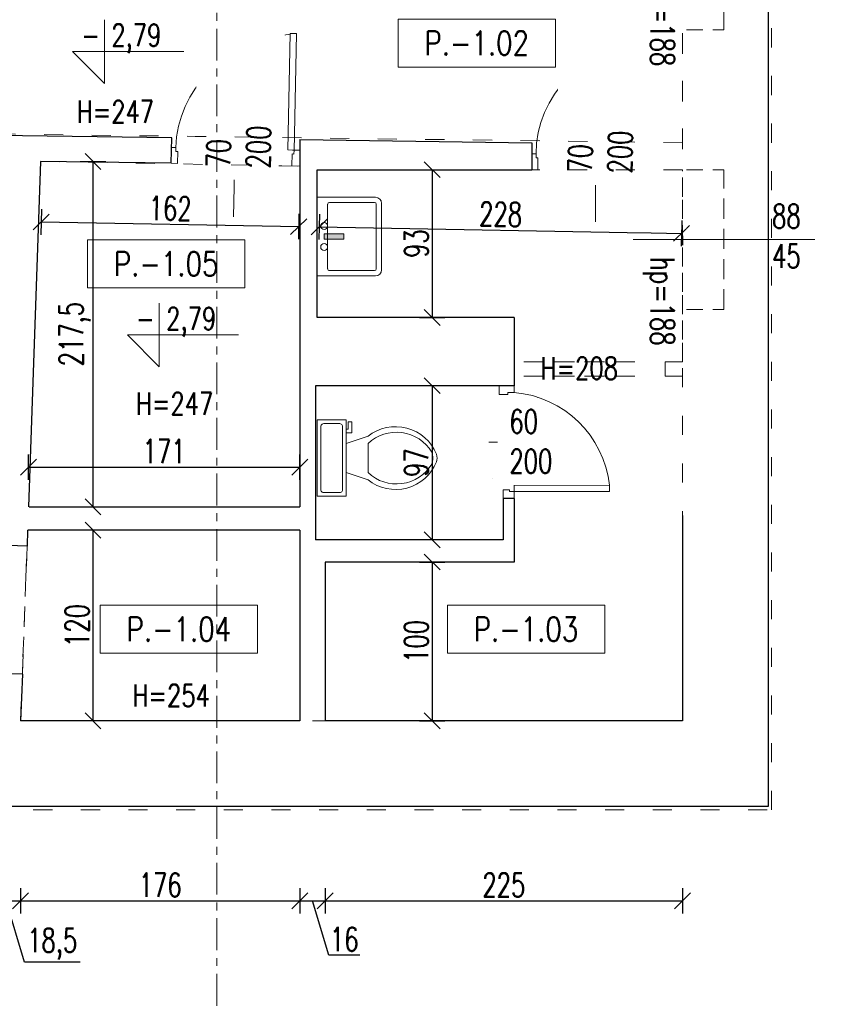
# Model space of a CAD drawing. Header units: inches. Extents: x 4551 to 8756, y -20806 to 359.
# Tile 31 of 35: x 6898 to 7419, y -2744 to -2124. Entities that reach past the tile are written whole.
import ezdxf

# ---------------------------------------------------------------- set-up
doc = ezdxf.new("R2010")
doc.units = ezdxf.units.IN
doc.header["$MEASUREMENT"] = 0
for name, pattern in [('ACAD_ISO03W100', [30, 12, -18]), ('CENTER', [7, 4, -1, 1, -1]), ('HIDDEN', [9.525, 6.35, -3.175])]:
    doc.linetypes.add(name, pattern=pattern)
doc.layers.add('0_RID_NIEDRUKOWALNA', color=7, linetype='ACAD_ISO03W100', lineweight=0, plot=False)
for name, color, linetype, lineweight in [('0_RID_STOLARKA', 7, 'Continuous', 5), ('0_RID_WIDOK', 252, 'Continuous', 5), ('0_RID_WYMIAR', 117, 'Continuous', 5), ('0_RID_WYP SANIT', 146, 'Continuous', 5), ('_sanitarka', 8, 'Continuous', 9), ('A-AREA-IDEN', 202, 'Continuous', 9), ('A_opisy-stolarka', 7, 'Continuous', 9), ('K-MUR', 1, 'Continuous', 30), ('K-WYMIARY', 150, 'Continuous', 5), ('WYMIAR_PB', 115, 'Continuous', 5), ('wyposazenie', 252, 'Continuous', 9)]:
    doc.layers.add(name, color=color, linetype=linetype, lineweight=lineweight)
doc.styles.add('1 100 MAŁE', font='romans.shx', dxfattribs={"width": 0.8, "height": 16})
doc.styles.add('RomanS', font='romans.shx', dxfattribs={"width": 0.8})
doc.styles.add('standard_1', font='romans.shx', dxfattribs={"width": 0.7})
doc.dimstyles.new('ISO-100', dxfattribs={"dimtxt": 15, "dimasz": 10, "dimexe": 8, "dimexo": 0.425, "dimgap": 2.5, "dimtad": 1, "dimdec": 1, "dimrnd": 0.5, "dimtxsty": 'standard_1', "dimblk": 'OBLIQUE', "dimcen": 10, "dimadec": 0, "dimazin": 0, "dimtfac": 1, "dimtdec": 0, "dimtmove": 0, "dimatfit": 3, "dimldrblk": 'OBLIQUE', "dimfxl": 8, "dimfxlon": 1, "dimarcsym": 0})

# ---------------------------------------------------------------- blocks, each defined once
blk = doc.blocks.new('Toilet - top')
for p, q in [((9.5, -6), (9.5, -2)), ((-8, -8.5), (-8, -8)), ((-7, -8), (-7, -9.5)), ((-4, -8), (-6, -14)), ((4, -8), (6, -14)), ((-10, -8.5), (-8, -8.5)), ((-10, -9.5), (-10, -8.5)), ((-7, -9.5), (-10, -9.5)), ((4, -14), (-4, -14))]:
    blk.add_line(p, q)
blk.add_lwpolyline([(10.5, -8), (10.5, 0), (-10.5, 0), (-10.5, -8)], close=True)
for points in [[(-9.5, -2), (-9.5, -6)], [(8.5, -1), (-8.5, -1)], [(-8.5, -7), (8.5, -7)]]:
    blk.add_lwpolyline(points)
for centre, radius, start, end in [((-8.62, -1.88), 0.884, 81.8699, 188.1301), ((8.62, -1.88), 0.884, 351.8699, 98.1301), ((-8.62, -6.12), 0.884, 171.8699, 278.1301), ((8.62, -6.12), 0.884, 261.8699, 8.1301), ((3.52, -21.58), 12.17, 141.4691, 247.9714), ((4.2, -21.82), 11.33, 136.3677, 238.9468), ((-3.52, -21.58), 12.17, 292.0284, 38.5307), ((-4.2, -21.82), 11.33, 301.053, 43.6321), ((0, -27.88), 4, 245.7318, 294.2682), ((0, -29), 4, 254.8605, 285.1395)]:
    blk.add_arc(centre, radius, start, end)
blk = doc.blocks.new('UM_55X45')
at = {"linetype": 'Continuous'}
for p, q in [((-4.28, 44.98), (-50.72, 44.98)), ((-55, 40.7), (-55, 0)), ((-51.33, 40.09, -12.22), (-51.33, 8.56, -12.22)), ((-4.89, 41.31, -12.22), (-50.11, 41.31, -12.22)), ((-3.67, 8.56, -12.22), (-3.67, 40.09, -12.22)), ((0, 0), (0, 40.7)), ((-29.33, 4.89, 6.11), (-29.33, 18.58, 6.11)), ((-29.33, 18.58, 6.11), (-25.67, 18.58, 6.11)), ((-25.67, 4.89, 6.11), (-25.67, 18.58, 6.11)), ((-50.11, 7.33, -12.22), (-4.89, 7.33, -12.22)), ((-55, 0), (0, 0)), ((-29.33, 4.89), (-25.67, 4.89))]:
    blk.add_line(p, q, dxfattribs=at)
for centre in [(-34.83, 4.89, 6.11), (-20.17, 4.89, 6.11)]:
    blk.add_circle(centre, 2.44, dxfattribs=at)
for centre, radius, start, end in [((-50.72, 40.7), 4.28, 90, 180), ((-4.28, 40.7), 4.28, 0, 90), ((-50.11, 40.09, -12.22), 1.22, 90, 180), ((-48.89, 38.87, -12.22), 2.44, 92.86241, 95.71059), ((-48.89, 38.87, -12.22), 2.44, 90, 92.86241), ((-4.89, 40.09, -12.22), 1.22, 0, 90), ((-50.11, 8.56, -12.22), 1.22, 180, 270), ((-4.89, 8.56, -12.22), 1.22, 270, 0)]:
    blk.add_arc(centre, radius, start, end, dxfattribs=at)
blk.add_solid([(-25.67, 4.89, 12.22), (-29.33, 4.89, 12.22), (-25.67, 18.58, 12.22), (-29.33, 18.58, 12.22)], dxfattribs=at)
blk = doc.blocks.new('_Oblique')
at = {"color": 0, "linetype": 'ByBlock', "lineweight": -2}
blk.add_line((-0.5, -0.5), (0.5, 0.5), dxfattribs=at)
blk = doc.blocks.new('*D261')
at = {"layer": 'Defpoints', "color": 0}
for p in [(7315.19, -2042.17), (7315.19, -2201.17), (7463.5, -2201.17)]:
    blk.add_point(p, dxfattribs=at)
at = {"layer": 'K-WYMIARY', "color": 0, "lineweight": -2}
for p, q in [((7455.5, -2042.17), (7471.5, -2042.17)), ((7463.5, -2042.17), (7463.5, -2201.17)), ((7455.5, -2201.17), (7471.5, -2201.17))]:
    blk.add_line(p, q, dxfattribs=at)
at = {"layer": 'K-WYMIARY', "color": 0, "lineweight": -2, "xscale": 10, "yscale": 10, "zscale": 10}
for p, rotation in [((7463.5, -2042.17), 90), ((7463.5, -2201.17), 270)]:
    blk.add_blockref('_Oblique', p, dxfattribs=dict(at, rotation=rotation))
at = {"layer": 'K-WYMIARY', "color": 0, "insert": (7453.5, -2121.67), "char_height": 15, "attachment_point": 5, "rotation": 90, "style": 'standard_1'}
blk.add_mtext('159', dxfattribs=at)
blk = doc.blocks.new('*D262')
at = {"layer": 'Defpoints', "color": 0}
for p in [(7315.19, -2201.17), (7307.69, -2218.17), (7463.5, -2218.17)]:
    blk.add_point(p, dxfattribs=at)
at = {"layer": 'K-WYMIARY', "color": 0, "lineweight": -2}
for p, q in [((7482.75, -2183.89), (7482.75, -2203.89)), ((7455.5, -2201.17), (7471.5, -2201.17)), ((7463.5, -2201.17), (7463.5, -2218.17)), ((7482.75, -2203.89), (7463.5, -2209.67)), ((7455.5, -2218.17), (7471.5, -2218.17))]:
    blk.add_line(p, q, dxfattribs=at)
at = {"layer": 'K-WYMIARY', "color": 0, "lineweight": -2, "xscale": 10, "yscale": 10, "zscale": 10}
for p, rotation in [((7463.5, -2201.17), 90), ((7463.5, -2218.17), 270)]:
    blk.add_blockref('_Oblique', p, dxfattribs=dict(at, rotation=rotation))
at = {"layer": 'K-WYMIARY', "color": 0, "insert": (7472.75, -2193.89), "char_height": 15, "attachment_point": 5, "rotation": 90, "style": 'standard_1'}
blk.add_mtext('17', dxfattribs=at)
blk = doc.blocks.new('*D263')
at = {"layer": 'Defpoints', "color": 0}
for p in [(7307.69, -2218.17), (7315.19, -2339.17), (7463.5, -2339.17)]:
    blk.add_point(p, dxfattribs=at)
at = {"layer": 'K-WYMIARY', "color": 0, "lineweight": -2}
for p, q in [((7455.5, -2218.17), (7471.5, -2218.17)), ((7463.5, -2218.17), (7463.5, -2339.17)), ((7455.5, -2339.17), (7471.5, -2339.17))]:
    blk.add_line(p, q, dxfattribs=at)
at = {"layer": 'K-WYMIARY', "color": 0, "lineweight": -2, "xscale": 10, "yscale": 10, "zscale": 10}
for p, rotation in [((7463.5, -2218.17), 90), ((7463.5, -2339.17), 270)]:
    blk.add_blockref('_Oblique', p, dxfattribs=dict(at, rotation=rotation))
at = {"layer": 'K-WYMIARY', "color": 0, "insert": (7453.5, -2278.67), "char_height": 15, "attachment_point": 5, "rotation": 90, "style": 'standard_1'}
blk.add_mtext('121', dxfattribs=at)
blk = doc.blocks.new('*D264')
at = {"layer": 'Defpoints', "color": 0}
for p in [(7315.19, -2339.17), (7315.13, -2348.17), (7463.5, -2348.17)]:
    blk.add_point(p, dxfattribs=at)
at = {"layer": 'K-WYMIARY', "color": 0, "lineweight": -2}
for p, q in [((7482.75, -2326.39), (7482.75, -2337.89)), ((7455.5, -2339.17), (7471.5, -2339.17)), ((7482.75, -2337.89), (7463.5, -2343.67)), ((7463.5, -2339.17), (7463.5, -2348.17)), ((7455.5, -2348.17), (7471.5, -2348.17))]:
    blk.add_line(p, q, dxfattribs=at)
at = {"layer": 'K-WYMIARY', "color": 0, "lineweight": -2, "xscale": 10, "yscale": 10, "zscale": 10}
for p, rotation in [((7463.5, -2339.17), 90), ((7463.5, -2348.17), 270)]:
    blk.add_blockref('_Oblique', p, dxfattribs=dict(at, rotation=rotation))
at = {"layer": 'K-WYMIARY', "color": 0, "insert": (7472.75, -2332.14), "char_height": 15, "attachment_point": 5, "rotation": 90, "style": 'standard_1'}
blk.add_mtext('9', dxfattribs=at)
blk = doc.blocks.new('*D265')
at = {"layer": 'Defpoints', "color": 0}
for p in [(7315.13, -2348.17), (7314, -2565.17), (7463.5, -2565.17)]:
    blk.add_point(p, dxfattribs=at)
at = {"layer": 'K-WYMIARY', "color": 0, "lineweight": -2}
for p, q in [((7455.5, -2348.17), (7471.5, -2348.17)), ((7463.5, -2348.17), (7463.5, -2565.17)), ((7455.5, -2565.17), (7471.5, -2565.17))]:
    blk.add_line(p, q, dxfattribs=at)
at = {"layer": 'K-WYMIARY', "color": 0, "lineweight": -2, "xscale": 10, "yscale": 10, "zscale": 10}
for p, rotation in [((7463.5, -2348.17), 90), ((7463.5, -2565.17), 270)]:
    blk.add_blockref('_Oblique', p, dxfattribs=dict(at, rotation=rotation))
at = {"layer": 'K-WYMIARY', "color": 0, "insert": (7453.5, -2456.67), "char_height": 15, "attachment_point": 5, "rotation": 90, "style": 'standard_1'}
blk.add_mtext('217', dxfattribs=at)
blk = doc.blocks.new('*D266')
at = {"layer": 'Defpoints', "color": 0}
for p in [(7314, -2565.17), (7369.13, -2619.17), (7463.5, -2619.17)]:
    blk.add_point(p, dxfattribs=at)
at = {"layer": 'K-WYMIARY', "color": 0, "lineweight": -2}
for p, q in [((7455.5, -2565.17), (7471.5, -2565.17)), ((7463.5, -2565.17), (7463.5, -2619.17)), ((7455.5, -2619.17), (7471.5, -2619.17))]:
    blk.add_line(p, q, dxfattribs=at)
at = {"layer": 'K-WYMIARY', "color": 0, "lineweight": -2, "xscale": 10, "yscale": 10, "zscale": 10}
for p, rotation in [((7463.5, -2565.17), 90), ((7463.5, -2619.17), 270)]:
    blk.add_blockref('_Oblique', p, dxfattribs=dict(at, rotation=rotation))
at = {"layer": 'K-WYMIARY', "color": 0, "insert": (7453.5, -2592.17), "char_height": 15, "attachment_point": 5, "rotation": 90, "style": 'standard_1'}
blk.add_mtext('54', dxfattribs=at)
blk = doc.blocks.new('*D267')
at = {"layer": 'Defpoints', "color": 0}
for p in [(7369.13, -1472.17), (7369.13, -2619.17), (7505, -2619.17)]:
    blk.add_point(p, dxfattribs=at)
at = {"layer": 'K-WYMIARY', "color": 0, "lineweight": -2}
for p, q in [((7497, -1472.17), (7513, -1472.17)), ((7505, -1472.17), (7505, -2619.17)), ((7497, -2619.17), (7513, -2619.17))]:
    blk.add_line(p, q, dxfattribs=at)
at = {"layer": 'K-WYMIARY', "color": 0, "lineweight": -2, "xscale": 10, "yscale": 10, "zscale": 10}
for p, rotation in [((7505, -1472.17), 90), ((7505, -2619.17), 270)]:
    blk.add_blockref('_Oblique', p, dxfattribs=dict(at, rotation=rotation))
at = {"layer": 'K-WYMIARY', "color": 0, "insert": (7495, -2045.67), "char_height": 15, "attachment_point": 5, "rotation": 90, "style": 'standard_1'}
blk.add_mtext('1147', dxfattribs=at)
blk = doc.blocks.new('*D276')
at = {"layer": 'Defpoints', "color": 0}
for p in [(6880.09, -2565.17), (6898.43, -2565.17), (6898.43, -2678.5)]:
    blk.add_point(p, dxfattribs=at)
at = {"layer": 'K-WYMIARY', "color": 0, "lineweight": -2}
for p, q in [((6880.09, -2670.5), (6880.09, -2686.5)), ((6898.43, -2670.5), (6898.43, -2686.5)), ((6880.09, -2678.5), (6898.43, -2678.5)), ((6900.82, -2717.04), (6889.26, -2678.5)), ((6935.82, -2717.04), (6900.82, -2717.04))]:
    blk.add_line(p, q, dxfattribs=at)
at = {"layer": 'K-WYMIARY', "color": 0, "lineweight": -2, "xscale": 10, "yscale": 10, "zscale": 10, "rotation": 180}
blk.add_blockref('_Oblique', (6880.09, -2678.5), dxfattribs=at)
at = {"layer": 'K-WYMIARY', "color": 0, "lineweight": -2, "xscale": 10, "yscale": 10, "zscale": 10}
blk.add_blockref('_Oblique', (6898.43, -2678.5), dxfattribs=at)
at = {"layer": 'K-WYMIARY', "color": 0, "insert": (6918.32, -2705.61), "char_height": 15, "attachment_point": 5, "style": 'standard_1'}
blk.add_mtext('18,5', dxfattribs=at)
blk = doc.blocks.new('*D277')
at = {"layer": 'Defpoints', "color": 0}
for p in [(6898.43, -2565.17), (7074.19, -2565.17), (7074.19, -2678.5)]:
    blk.add_point(p, dxfattribs=at)
at = {"layer": 'K-WYMIARY', "color": 0, "lineweight": -2}
for p, q in [((6898.43, -2670.5), (6898.43, -2686.5)), ((7074.19, -2670.5), (7074.19, -2686.5)), ((6898.43, -2678.5), (7074.19, -2678.5))]:
    blk.add_line(p, q, dxfattribs=at)
at = {"layer": 'K-WYMIARY', "color": 0, "lineweight": -2, "xscale": 10, "yscale": 10, "zscale": 10, "rotation": 180}
blk.add_blockref('_Oblique', (6898.43, -2678.5), dxfattribs=at)
at = {"layer": 'K-WYMIARY', "color": 0, "lineweight": -2, "xscale": 10, "yscale": 10, "zscale": 10}
blk.add_blockref('_Oblique', (7074.19, -2678.5), dxfattribs=at)
at = {"layer": 'K-WYMIARY', "color": 0, "insert": (6986.31, -2668.5), "char_height": 15, "attachment_point": 5, "style": 'standard_1'}
blk.add_mtext('176', dxfattribs=at)
blk = doc.blocks.new('*D278')
at = {"layer": 'Defpoints', "color": 0}
for p in [(7074.19, -2565.17), (7090.13, -2565.17), (7090.13, -2678.5)]:
    blk.add_point(p, dxfattribs=at)
at = {"layer": 'K-WYMIARY', "color": 0, "lineweight": -2}
for p, q in [((7074.19, -2670.5), (7074.19, -2686.5)), ((7090.13, -2670.5), (7090.13, -2686.5)), ((7074.19, -2678.5), (7090.13, -2678.5)), ((7092.44, -2712.75), (7082.16, -2678.5)), ((7111.94, -2712.75), (7092.44, -2712.75))]:
    blk.add_line(p, q, dxfattribs=at)
at = {"layer": 'K-WYMIARY', "color": 0, "lineweight": -2, "xscale": 10, "yscale": 10, "zscale": 10, "rotation": 180}
blk.add_blockref('_Oblique', (7074.19, -2678.5), dxfattribs=at)
at = {"layer": 'K-WYMIARY', "color": 0, "lineweight": -2, "xscale": 10, "yscale": 10, "zscale": 10}
blk.add_blockref('_Oblique', (7090.13, -2678.5), dxfattribs=at)
at = {"layer": 'K-WYMIARY', "color": 0, "insert": (7102.19, -2702.75), "char_height": 15, "attachment_point": 5, "style": 'standard_1'}
blk.add_mtext('16', dxfattribs=at)
blk = doc.blocks.new('*D279')
at = {"layer": 'Defpoints', "color": 0}
for p in [(7090.13, -2565.17), (7315.13, -2565.17), (7315.13, -2678.5)]:
    blk.add_point(p, dxfattribs=at)
at = {"layer": 'K-WYMIARY', "color": 0, "lineweight": -2}
for p, q in [((7090.13, -2670.5), (7090.13, -2686.5)), ((7315.13, -2670.5), (7315.13, -2686.5)), ((7090.13, -2678.5), (7315.13, -2678.5))]:
    blk.add_line(p, q, dxfattribs=at)
at = {"layer": 'K-WYMIARY', "color": 0, "lineweight": -2, "xscale": 10, "yscale": 10, "zscale": 10, "rotation": 180}
blk.add_blockref('_Oblique', (7090.13, -2678.5), dxfattribs=at)
at = {"layer": 'K-WYMIARY', "color": 0, "lineweight": -2, "xscale": 10, "yscale": 10, "zscale": 10}
blk.add_blockref('_Oblique', (7315.13, -2678.5), dxfattribs=at)
at = {"layer": 'K-WYMIARY', "color": 0, "insert": (7202.63, -2668.5), "char_height": 15, "attachment_point": 5, "style": 'standard_1'}
blk.add_mtext('225', dxfattribs=at)
blk = doc.blocks.new('*D280')
at = {"layer": 'Defpoints', "color": 0}
for p in [(6910.92, -2212.99), (6910.92, -2430.48), (6944, -2430.48)]:
    blk.add_point(p, dxfattribs=at)
at = {"layer": 'K-WYMIARY', "color": 0, "lineweight": -2}
for p, q in [((6936, -2212.99), (6952, -2212.99)), ((6944, -2212.99), (6944, -2430.48)), ((6936, -2430.48), (6952, -2430.48))]:
    blk.add_line(p, q, dxfattribs=at)
at = {"layer": 'K-WYMIARY', "color": 0, "lineweight": -2, "xscale": 10, "yscale": 10, "zscale": 10}
for p, rotation in [((6944, -2212.99), 90), ((6944, -2430.48), 270)]:
    blk.add_blockref('_Oblique', p, dxfattribs=dict(at, rotation=rotation))
at = {"layer": 'K-WYMIARY', "color": 0, "insert": (6932.57, -2321.73), "char_height": 15, "attachment_point": 5, "rotation": 90, "style": 'standard_1'}
blk.add_mtext('217,5', dxfattribs=at)
blk = doc.blocks.new('*D281')
at = {"layer": 'Defpoints', "color": 0}
for p in [(7074.19, -2405.5), (6903.38, -2430.48), (7074.19, -2430.48)]:
    blk.add_point(p, dxfattribs=at)
at = {"layer": 'K-WYMIARY', "color": 0, "lineweight": -2}
for p, q in [((6903.38, -2413.5), (6903.38, -2397.5)), ((7074.19, -2413.5), (7074.19, -2397.5)), ((6903.38, -2405.5), (7074.19, -2405.5))]:
    blk.add_line(p, q, dxfattribs=at)
at = {"layer": 'K-WYMIARY', "color": 0, "lineweight": -2, "xscale": 10, "yscale": 10, "zscale": 10, "rotation": 180}
blk.add_blockref('_Oblique', (6903.38, -2405.5), dxfattribs=at)
at = {"layer": 'K-WYMIARY', "color": 0, "lineweight": -2, "xscale": 10, "yscale": 10, "zscale": 10}
blk.add_blockref('_Oblique', (7074.19, -2405.5), dxfattribs=at)
at = {"layer": 'K-WYMIARY', "color": 0, "insert": (6988.79, -2395.5), "char_height": 15, "attachment_point": 5, "style": 'standard_1'}
blk.add_mtext('171', dxfattribs=at)
blk = doc.blocks.new('*D282')
at = {"layer": 'Defpoints', "color": 0}
for p in [(7074.19, -2445.17), (6944, -2565.17), (7074.19, -2565.17)]:
    blk.add_point(p, dxfattribs=at)
at = {"layer": 'K-WYMIARY', "color": 0, "lineweight": -2}
for p, q in [((6952, -2445.17), (6936, -2445.17)), ((6944, -2445.17), (6944, -2565.17)), ((6952, -2565.17), (6936, -2565.17))]:
    blk.add_line(p, q, dxfattribs=at)
at = {"layer": 'K-WYMIARY', "color": 0, "lineweight": -2, "xscale": 10, "yscale": 10, "zscale": 10}
for p, rotation in [((6944, -2445.17), 90), ((6944, -2565.17), 270)]:
    blk.add_blockref('_Oblique', p, dxfattribs=dict(at, rotation=rotation))
at = {"layer": 'K-WYMIARY', "color": 0, "insert": (6934, -2505.17), "char_height": 15, "attachment_point": 5, "rotation": 90, "style": 'standard_1'}
blk.add_mtext('120', dxfattribs=at)
blk = doc.blocks.new('*D283')
at = {"layer": 'Defpoints', "color": 0}
for p in [(7085.13, -2218.17), (7085.13, -2311.17), (7157.5, -2311.17)]:
    blk.add_point(p, dxfattribs=at)
at = {"layer": 'K-WYMIARY', "color": 0, "lineweight": -2}
for p, q in [((7149.5, -2218.17), (7165.5, -2218.17)), ((7157.5, -2218.17), (7157.5, -2311.17)), ((7149.5, -2311.17), (7165.5, -2311.17))]:
    blk.add_line(p, q, dxfattribs=at)
at = {"layer": 'K-WYMIARY', "color": 0, "lineweight": -2, "xscale": 10, "yscale": 10, "zscale": 10}
for p, rotation in [((7157.5, -2218.17), 90), ((7157.5, -2311.17), 270)]:
    blk.add_blockref('_Oblique', p, dxfattribs=dict(at, rotation=rotation))
at = {"layer": 'K-WYMIARY', "color": 0, "insert": (7147.5, -2264.67), "char_height": 15, "attachment_point": 5, "rotation": 90, "style": 'standard_1'}
blk.add_mtext('93', dxfattribs=at)
blk = doc.blocks.new('*D284')
at = {"layer": 'Defpoints', "color": 0}
for p in [(7157.5, -2354.17), (7157.5, -2451.17), (7157.5, -2451.17)]:
    blk.add_point(p, dxfattribs=at)
at = {"layer": 'K-WYMIARY', "color": 0, "lineweight": -2}
for p, q in [((7157.07, -2354.17), (7149.5, -2354.17)), ((7157.5, -2354.17), (7157.5, -2451.17)), ((7157.07, -2451.17), (7149.5, -2451.17))]:
    blk.add_line(p, q, dxfattribs=at)
at = {"layer": 'K-WYMIARY', "color": 0, "lineweight": -2, "xscale": 10, "yscale": 10, "zscale": 10}
for p, rotation in [((7157.5, -2354.17), 90), ((7157.5, -2451.17), 270)]:
    blk.add_blockref('_Oblique', p, dxfattribs=dict(at, rotation=rotation))
at = {"layer": 'K-WYMIARY', "color": 0, "insert": (7147.5, -2402.67), "char_height": 15, "attachment_point": 5, "rotation": 90, "style": 'standard_1'}
blk.add_mtext('97', dxfattribs=at)
blk = doc.blocks.new('*D285')
at = {"layer": 'Defpoints', "color": 0}
for p in [(7090.13, -2465.17), (7090.13, -2565.17), (7157.5, -2565.17)]:
    blk.add_point(p, dxfattribs=at)
at = {"layer": 'K-WYMIARY', "color": 0, "lineweight": -2}
for p, q in [((7149.5, -2465.17), (7165.5, -2465.17)), ((7157.5, -2465.17), (7157.5, -2565.17)), ((7149.5, -2565.17), (7165.5, -2565.17))]:
    blk.add_line(p, q, dxfattribs=at)
at = {"layer": 'K-WYMIARY', "color": 0, "lineweight": -2, "xscale": 10, "yscale": 10, "zscale": 10}
for p, rotation in [((7157.5, -2465.17), 90), ((7157.5, -2565.17), 270)]:
    blk.add_blockref('_Oblique', p, dxfattribs=dict(at, rotation=rotation))
at = {"layer": 'K-WYMIARY', "color": 0, "insert": (7147.5, -2515.17), "char_height": 15, "attachment_point": 5, "rotation": 90, "style": 'standard_1'}
blk.add_mtext('100', dxfattribs=at)
blk = doc.blocks.new('*D286')
at = {"layer": 'Defpoints', "color": 0}
for p in [(7315.19, -2109), (6708.19, -2193.38), (7315.19, -2201.17)]:
    blk.add_point(p, dxfattribs=at)
at = {"layer": 'K-WYMIARY', "color": 0, "lineweight": -2}
for p, q in [((6708.19, -2117), (6708.19, -2101)), ((7315.19, -2117), (7315.19, -2101)), ((6708.19, -2109), (7315.19, -2109))]:
    blk.add_line(p, q, dxfattribs=at)
at = {"layer": 'K-WYMIARY', "color": 0, "lineweight": -2, "xscale": 10, "yscale": 10, "zscale": 10, "rotation": 180}
blk.add_blockref('_Oblique', (6708.19, -2109), dxfattribs=at)
at = {"layer": 'K-WYMIARY', "color": 0, "lineweight": -2, "xscale": 10, "yscale": 10, "zscale": 10}
blk.add_blockref('_Oblique', (7315.19, -2109), dxfattribs=at)
at = {"layer": 'K-WYMIARY', "color": 0, "insert": (7011.69, -2099), "char_height": 15, "attachment_point": 5, "style": 'standard_1'}
blk.add_mtext('607', dxfattribs=at)
blk = doc.blocks.new('*D289')
at = {"layer": 'Defpoints', "color": 0}
for p in [(6924.19, -2075.17), (6869.17, -2197.15), (6922.56, -2197.15)]:
    blk.add_point(p, dxfattribs=at)
at = {"layer": 'K-WYMIARY', "color": 0, "lineweight": -2}
for p, q in [((6877.17, -2075.17), (6861.17, -2075.17)), ((6869.17, -2075.17), (6869.17, -2197.15)), ((6877.17, -2197.15), (6861.17, -2197.15))]:
    blk.add_line(p, q, dxfattribs=at)
at = {"layer": 'K-WYMIARY', "color": 0, "lineweight": -2, "xscale": 10, "yscale": 10, "zscale": 10}
for p, rotation in [((6869.17, -2075.17), 90), ((6869.17, -2197.15), 270)]:
    blk.add_blockref('_Oblique', p, dxfattribs=dict(at, rotation=rotation))
at = {"layer": 'K-WYMIARY', "color": 0, "insert": (6859.17, -2136.16), "char_height": 15, "attachment_point": 5, "rotation": 90, "style": 'standard_1'}
blk.add_mtext('122', dxfattribs=at)
blk = doc.blocks.new('*D298')
at = {"layer": 'Defpoints', "color": 0}
for p in [(6912.06, -2213.01), (7074.19, -2215.9), (7073.52, -2253.98)]:
    blk.add_point(p, dxfattribs=at)
at = {"layer": 'K-WYMIARY', "color": 0, "lineweight": -2}
for p, q in [((6911.52, -2243.11), (6911.24, -2259.11)), ((7073.66, -2245.98), (7073.38, -2261.98)), ((6911.38, -2251.11), (7073.52, -2253.98))]:
    blk.add_line(p, q, dxfattribs=at)
at = {"layer": 'K-WYMIARY', "color": 0, "lineweight": -2, "xscale": 10, "yscale": 10, "zscale": 10}
for p, rotation in [((6911.38, -2251.11), 178.9844277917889), ((7073.52, -2253.98), 358.9844277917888)]:
    blk.add_blockref('_Oblique', p, dxfattribs=dict(at, rotation=rotation))
at = {"layer": 'K-WYMIARY', "color": 0, "insert": (6992.63, -2242.55), "char_height": 15, "attachment_point": 5, "rotation": 358.98443, "style": 'standard_1'}
blk.add_mtext('162', dxfattribs=at)
blk = doc.blocks.new('*D299')
at = {"layer": 'Defpoints', "color": 0}
for p in [(7087.02, -2218.17), (7315.19, -2218.17), (7314.48, -2258.25)]:
    blk.add_point(p, dxfattribs=at)
at = {"layer": 'K-WYMIARY', "color": 0, "lineweight": -2}
for p, q in [((7086.52, -2246.21), (7086.24, -2262.21)), ((7086.38, -2254.21), (7314.48, -2258.25)), ((7314.62, -2250.25), (7314.34, -2266.25))]:
    blk.add_line(p, q, dxfattribs=at)
at = {"layer": 'K-WYMIARY', "color": 0, "lineweight": -2, "xscale": 10, "yscale": 10, "zscale": 10}
for p, rotation in [((7086.38, -2254.21), 178.9844277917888), ((7314.48, -2258.25), 358.9844277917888)]:
    blk.add_blockref('_Oblique', p, dxfattribs=dict(at, rotation=rotation))
at = {"layer": 'K-WYMIARY', "color": 0, "insert": (7200.61, -2246.23), "char_height": 15, "attachment_point": 5, "rotation": 358.98443, "style": 'standard_1'}
blk.add_mtext('228', dxfattribs=at)

msp = doc.modelspace()

# ---------------------------------------------------------------- linework, layer by layer
at = {"layer": '0_RID_NIEDRUKOWALNA'}
msp.add_lwpolyline([(6902.87, -2445.17), (7074.19, -2445.17), (7074.19, -2565.17), (6898.43, -2565.17), (6902.87, -2445.17)], dxfattribs=at)
at = {"layer": '0_RID_STOLARKA', "color": 7}
for p, q in [((7068.19, -2132.44), (7066.57, -2205.73)), ((7068.19, -2132.44), (7072.19, -2132.52)), ((7070.56, -2206.51), (7072.19, -2132.52)), ((7297.34, -2134.86), (7293.34, -2134.86)), ((7293.34, -2134.86), (7293.34, -2208.17)), ((7297.34, -2208.86), (7297.34, -2134.86)), ((6993.44, -2204.09), (6993.22, -2214.09)), ((6996.17, -2204.17), (6993.44, -2204.11)), ((6996.12, -2206.67), (6996.17, -2204.17)), ((6997.32, -2206.7), (6996.12, -2206.67)), ((6997.15, -2214.2), (6997.32, -2206.7)), ((7066.57, -2205.73), (7070.57, -2205.82)), ((7074.19, -2205.9), (7069.57, -2205.8)), ((7070.57, -2205.82), (7070.52, -2208.32)), ((7069.32, -2208.29), (7069.15, -2215.79)), ((7070.52, -2208.32), (7069.32, -2208.29)), ((7220.19, -2208.15), (7220.19, -2218.15)), ((7222.92, -2208.17), (7220.19, -2208.17)), ((7222.92, -2210.67), (7222.92, -2208.17)), ((7224.12, -2210.67), (7222.92, -2210.67)), ((7224.12, -2218.17), (7224.12, -2210.67)), ((7293.34, -2208.17), (7297.34, -2208.17)), ((7297.34, -2210.67), (7296.14, -2210.67)), ((7296.14, -2210.67), (7296.14, -2218.17)), ((7300.19, -2208.17), (7296.34, -2208.17)), ((7297.34, -2208.17), (7297.34, -2210.67)), ((6993.22, -2214.11), (6997.15, -2214.2)), ((7069.15, -2215.79), (7074.19, -2215.9)), ((7220.19, -2218.17), (7224.12, -2218.17)), ((7296.14, -2218.17), (7300.19, -2218.17))]:
    msp.add_line(p, q, dxfattribs=at)
at = {"layer": '0_RID_STOLARKA'}
for p, q in [((7034.63, -2153.97), (7032.55, -2247.93)), ((7260.26, -2157.13), (7260.26, -2251.11)), ((7199.65, -2354.17), (7199.65, -2359.67)), ((7209.13, -2354.17), (7199.65, -2354.17)), ((7209.13, -2358.47), (7209.13, -2354.26)), ((7199.65, -2359.67), (7205.15, -2359.67)), ((7205.15, -2359.67), (7205.15, -2358.47)), ((7205.15, -2358.47), (7209.13, -2358.47)), ((7193.16, -2389.67), (7257.28, -2389.67)), ((7269.13, -2416.87), (7209.13, -2416.87)), ((7209.13, -2416.87), (7209.13, -2420.87)), ((7269.13, -2416.87), (7269.13, -2420.87)), ((7206.13, -2419.67), (7202.13, -2419.67)), ((7202.13, -2419.67), (7202.13, -2425.17)), ((7206.13, -2420.87), (7206.13, -2419.67)), ((7212.13, -2420.87), (7206.13, -2420.87)), ((7209.13, -2425.17), (7209.13, -2420.87)), ((7212.13, -2420.87), (7269.13, -2420.87))]:
    msp.add_line(p, q, dxfattribs=at)
at = {"layer": '0_RID_STOLARKA', "color": 7}
for centre, major_axis in [((7079.55, -2206.02), (83.38, -1.84)), ((7306.32, -2208.17), (83.4, 0))]:
    msp.add_ellipse(centre, major_axis=major_axis, ratio=0.885634, start_param=1.726371, end_param=3.141593, dxfattribs=at)
at = {"layer": '0_RID_WIDOK', "linetype": 'HIDDEN', "lineweight": 9, "ltscale": 2}
for p, q in [((7341.19, -2130.17), (7341.19, -2042.17)), ((7315.19, -2130.17), (7341.19, -2130.17)), ((7315.19, -2218.17), (7341.19, -2218.17)), ((7341.19, -2306.17), (7341.19, -2218.17)), ((7315.19, -2306.17), (7341.19, -2306.17)), ((7304.19, -2339.17), (7209.13, -2339.17)), ((7304.19, -2348.17), (7209.13, -2348.17)), ((6902.52, -2455.17), (6899.52, -2535.85))]:
    msp.add_line(p, q, dxfattribs=at)
at = {"layer": '0_RID_WYP SANIT'}
msp.add_lwpolyline([(7195.32, -2412.56), (7195.32, -2412.56)], close=True, dxfattribs=at)
at = {"layer": 'A_opisy-stolarka'}
msp.add_line((7283.96, -2262.17), (7398.43, -2262.17), dxfattribs=at)
at = {"layer": 'K-MUR'}
for p, q in [((6993.58, -2198.09), (6847.55, -2196.15)), ((6993.22, -2214.09), (6993.58, -2198.09)), ((6910.92, -2212.99), (6903.38, -2430.48)), ((6993.22, -2214.09), (6910.92, -2212.99)), ((7085.13, -2311.17), (7085.13, -2218.17)), ((7209.13, -2311.17), (7085.13, -2311.17)), ((7209.13, -2311.17), (7209.13, -2354.17)), ((7304.19, -2339.17), (7315.19, -2339.17)), ((7304.19, -2348.17), (7315.19, -2348.17)), ((7315.13, -2348.17), (7315.13, -2565.17)), ((7084.13, -2354.17), (7084.13, -2451.17)), ((7209.13, -2354.17), (7084.13, -2354.17)), ((7209.13, -2425.17), (7202.13, -2425.17)), ((7202.13, -2425.17), (7202.13, -2451.17)), ((7209.13, -2425.17), (7209.13, -2465.17)), ((6902.87, -2445.17), (6902.52, -2455.17)), ((7074.19, -2445.17), (6903.19, -2445.17)), ((6902.52, -2455.17), (6884.2, -2454.49)), ((7202.13, -2451.17), (7084.13, -2451.17)), ((7209.13, -2465.17), (7090.13, -2465.17)), ((7090.13, -2465.17), (7090.13, -2565.17)), ((6899.52, -2535.85), (6881.2, -2535.17)), ((6899.52, -2535.85), (6898.43, -2565.17)), ((7074.19, -2565.17), (6898.43, -2565.17)), ((7315.13, -2565.17), (7090.13, -2565.17))]:
    msp.add_line(p, q, dxfattribs=at)
for points in [[(7369.13, -1778.17), (7369.13, -2600.17), (7369.13, -2619.17), (6212.5, -2619.17)], [(7315.19, -2042.17), (7315.19, -2201.17)], [(7074.19, -2199.17), (7074.19, -2430.48)], [(7074.19, -2199.17), (7220.19, -2201.17)], [(7220.19, -2201.17), (7220.19, -2218.17)], [(7300.19, -2201.17), (7300.19, -2218.17)], [(7300.19, -2201.17), (7315.19, -2201.17)], [(7300.19, -2218.17), (7300.19, -2203.17)], [(7085.13, -2218.17), (7220.19, -2218.17)], [(7300.19, -2218.17), (7315.19, -2218.17)], [(7315.19, -2218.17), (7315.19, -2339.17)], [(7304.19, -2339.17), (7304.19, -2348.17)], [(6903.74, -2430.48), (7074.19, -2430.48)], [(7074.19, -2445.17), (7074.19, -2565.17)]]:
    msp.add_lwpolyline(points, dxfattribs=at)
at = {"layer": 'WYMIAR_PB'}
for points in [[(6951.17, -2123.81), (6951.17, -2163.81), (6931.17, -2143.81), (7001.17, -2143.81)], [(6985.66, -2302.24), (6985.66, -2342.24), (6965.66, -2322.24), (7035.66, -2322.24)]]:
    msp.add_lwpolyline(points, dxfattribs=at)

# ---------------------------------------------------------------- block references
at = {"layer": '_sanitarka', "xscale": -2.286000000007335, "yscale": 2.286000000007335, "zscale": 2.286000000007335, "rotation": 89.99999999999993}
msp.add_blockref('Toilet - top', (7085.13, -2399.76), dxfattribs=at)
at = {"layer": 'wyposazenie', "color": 5, "xscale": 0.9000000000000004, "yscale": 0.9000000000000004, "zscale": 0.9000000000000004, "rotation": 270}
msp.add_blockref('UM_55X45', (7085.13, -2285.01, -5.5), dxfattribs=at)

# ---------------------------------------------------------------- texts
at = {"layer": 'A-AREA-IDEN', "lineweight": 18, "char_height": 15.12, "width": 83.9119, "attachment_point": 5, "line_spacing_factor": 0.964689, "style": 'RomanS', "bg_fill": 16}
for s, insert in [('P.-1.02', (7185.59, -2138.45)), ('P.-1.05', (6990.09, -2277.45)), ('P.-1.04', (6998.09, -2507.45)), ('P.-1.03', (7216.59, -2507.45))]:
    msp.add_mtext(s, dxfattribs=dict(at, insert=insert))
at = {"layer": 'A_opisy-stolarka', "insert": (7371.53, -2239.96), "char_height": 15, "width": 86.1308, "attachment_point": 1, "style": 'standard_1'}
msp.add_mtext('{\\Fromans.shx|c1;88\\P45}', dxfattribs=at)
at = {"layer": 'WYMIAR_PB', "char_height": 14, "attachment_point": 1, "style": '1 100 MAŁE'}
for s, heights, insert in [('{\\Fsimplex.shx|c238;\\W0.75;- 2,79}', [-16.67], (6936.66, -2126.51)), ('{\\Fsimplex.shx|c238;\\W0.75;H=247}', [-14], (6933.89, -2174.69)), ('{\\Fsimplex.shx|c238;\\W0.75;- 2,79}', [-16.67], (6971.16, -2304.93)), ('{\\Fsimplex.shx|c238;\\W0.75;H=208}', [-14], (7225.89, -2336.19)), ('{\\Fsimplex.shx|c238;\\W0.75;H=247}', [-14], (6971.16, -2358.43)), ('{\\Fsimplex.shx|c238;\\W0.75;H=254}', [-14], (6968.99, -2542.19))]:
    msp.add_mtext_dynamic_manual_height_columns(s, width=64.0321, gutter_width=12.5, heights=heights, dxfattribs=dict(at, insert=insert))

# ---------------------------------------------------------------- dimensions: what is measured, and where the dimension line sits
at = {"layer": 'K-WYMIARY'}
for base, p1, p2, picture, middle in [((7505, -2619.17), (7369.13, -1472.17), (7369.13, -2619.17), '*D267', (7495, -2045.67)), ((6869.17, -2197.15), (6924.19, -2075.17), (6922.56, -2197.15), '*D289', (6859.17, -2136.16)), ((6944, -2430.48), (6910.92, -2212.99), (6910.92, -2430.48), '*D280', (6932.57, -2321.73)), ((7157.5, -2311.17), (7085.13, -2218.17), (7085.13, -2311.17), '*D283', (7147.5, -2264.67)), ((7157.5, -2451.17), (7157.5, -2354.17), (7157.5, -2451.17), '*D284', (7147.5, -2402.67)), ((6944, -2565.17), (7074.19, -2445.17), (7074.19, -2565.17), '*D282', (6934, -2505.17)), ((7157.5, -2565.17), (7090.13, -2465.17), (7090.13, -2565.17), '*D285', (7147.5, -2515.17))]:
    dim = msp.add_linear_dim(base=base, p1=p1, p2=p2, angle=90, dimstyle='ISO-100', dxfattribs=at)
    dim.commit()
    dim.dimension.update_dxf_attribs({"geometry": picture, "text_midpoint": middle})
dim = msp.add_linear_dim(base=(7074.19, -2405.5), p1=(6903.38, -2430.48), p2=(7074.19, -2430.48), dimstyle='ISO-100', dxfattribs=at)
dim.commit()
dim.dimension.update_dxf_attribs({"geometry": '*D281', "text_midpoint": (6988.79, -2395.5)})
for base, p1, p2, picture, middle in [((6898.43, -2678.5), (6880.09, -2565.17), (6898.43, -2565.17), '*D276', (6903.32, -2705.61)), ((7074.19, -2678.5), (6898.43, -2565.17), (7074.19, -2565.17), '*D277', (6986.31, -2668.5)), ((7090.13, -2678.5), (7074.19, -2565.17), (7090.13, -2565.17), '*D278', (7094.94, -2702.75)), ((7315.13, -2678.5), (7090.13, -2565.17), (7315.13, -2565.17), '*D279', (7202.63, -2668.5))]:
    dim = msp.add_linear_dim(base=base, p1=p1, p2=p2, dimstyle='ISO-100', override={"dimtmove": 1}, dxfattribs=at)
    dim.commit()
    dim.dimension.update_dxf_attribs({"geometry": picture, "text_midpoint": middle})
dim = msp.add_linear_dim(base=(7463.5, -2619.17), p1=(7314, -2565.17), p2=(7369.13, -2619.17), angle=90, dimstyle='ISO-100', override={"dimtmove": 1}, dxfattribs=at)
dim.commit()
dim.dimension.update_dxf_attribs({"geometry": '*D266', "text_midpoint": (7453.5, -2592.17)})

# ---------------------------------------------------------------- next in the draw order: texts
at = {"layer": '0_RID_STOLARKA', "char_height": 15, "width": 86.1308, "attachment_point": 1, "rotation": 88.73241, "style": 'standard_1', "bg_fill": 2}
for insert in [(7015.35, -2216.66), (7243.06, -2219.84)]:
    msp.add_mtext('70\\P200', dxfattribs=dict(at, insert=insert))
at = {"layer": '0_RID_STOLARKA', "insert": (7206.17, -2409.23), "char_height": 15, "width": 86.1308, "attachment_point": 7, "style": 'standard_1', "bg_fill": 2}
msp.add_mtext('60\\P200', dxfattribs=at)
at = {"layer": 'A_opisy-stolarka', "char_height": 15, "width": 155.0662, "attachment_point": 1, "rotation": 270, "style": 'standard_1', "bg_fill": 2}
for insert in [(7310.04, -2097.22), (7310.04, -2273.22)]:
    msp.add_mtext('\\pxsm0.8;{\\Fromans.shx|c1;hp=188}', dxfattribs=dict(at, insert=insert))

# ---------------------------------------------------------------- next in the draw order: linework, layer by layer
at = {"layer": '0_RID_NIEDRUKOWALNA'}
msp.add_lwpolyline([(6396.41, -2621.17), (7371.13, -2621.17), (7371.2, -1470.17), (6391.98, -1470.17)], close=True, dxfattribs=at)
for points in [[(6452.19, -2565.17), (7315.13, -2565.17), (7315.19, -1526.17), (6448.19, -1526.17), (6452.19, -2565.17)], [(6708.19, -2031.17), (6863.19, -2031.17), (6863.19, -2075.17), (6924.19, -2075.17), (6923.94, -2045.49), (7315.19, -2042.17), (7315.19, -2201.17), (6708.19, -2193.38), (6705.88, -2031.97)], [(6903.38, -2430.48), (6910.92, -2212.99), (7074.19, -2215.9), (7074.19, -2430.48), (6903.38, -2430.48)], [(7090.13, -2465.17), (7090.13, -2565.17), (7315.13, -2565.17), (7315.13, -2348.17), (7304.19, -2348.17), (7304.19, -2339.17), (7315.19, -2339.17), (7315.19, -2218.17), (7085.13, -2218.17), (7085.13, -2311.17), (7209.13, -2311.17), (7209.13, -2354.17), (7084.13, -2354.17), (7084.13, -2451.17), (7202.13, -2451.17), (7202.13, -2425.17), (7209.13, -2425.17), (7209.13, -2465.17), (7090.13, -2465.17)]]:
    msp.add_lwpolyline(points, dxfattribs=at)
at = {"layer": '0_RID_STOLARKA'}
msp.add_arc((7203.67, -2424.11), 65.87, 6.31012, 85.23832, dxfattribs=at)
at = {"layer": '0_RID_WYMIAR', "color": 3, "linetype": 'CENTER', "ltscale": 5}
msp.add_line((7021.92, -1254.5), (7021.92, -2922), dxfattribs=at)

# ---------------------------------------------------------------- next in the draw order: dimensions: what is measured, and where the dimension line sits
at = {"layer": 'K-WYMIARY'}
for base, p1, p2, angle, picture, middle in [((7463.5, -2201.17), (7315.19, -2042.17), (7315.19, -2201.17), 90, '*D261', (7453.5, -2121.67)), ((7463.5, -2218.17), (7315.19, -2201.17), (7307.69, -2218.17), 90, '*D262', (7472.75, -2201.39)), ((7073.52, -2253.98), (6912.06, -2213.01), (7074.19, -2215.9), 358.98443, '*D298', (6992.63, -2242.55)), ((7314.48, -2258.25), (7087.02, -2218.17), (7315.19, -2218.17), 358.98443, '*D299', (7200.61, -2246.23)), ((7463.5, -2339.17), (7307.69, -2218.17), (7315.19, -2339.17), 90, '*D263', (7453.5, -2278.67)), ((7463.5, -2348.17), (7315.19, -2339.17), (7315.13, -2348.17), 90, '*D264', (7472.75, -2335.39)), ((7463.5, -2565.17), (7315.13, -2348.17), (7314, -2565.17), 90, '*D265', (7453.5, -2456.67))]:
    dim = msp.add_linear_dim(base=base, p1=p1, p2=p2, angle=angle, dimstyle='ISO-100', override={"dimtmove": 1}, dxfattribs=at)
    dim.commit()
    dim.dimension.update_dxf_attribs({"geometry": picture, "text_midpoint": middle})
dim = msp.add_linear_dim(base=(7315.19, -2109), p1=(6708.19, -2193.38), p2=(7315.19, -2201.17), dimstyle='ISO-100', dxfattribs=at)
dim.commit()
dim.dimension.update_dxf_attribs({"geometry": '*D286', "text_midpoint": (7011.69, -2099)})

doc.saveas('drawing.dxf')
